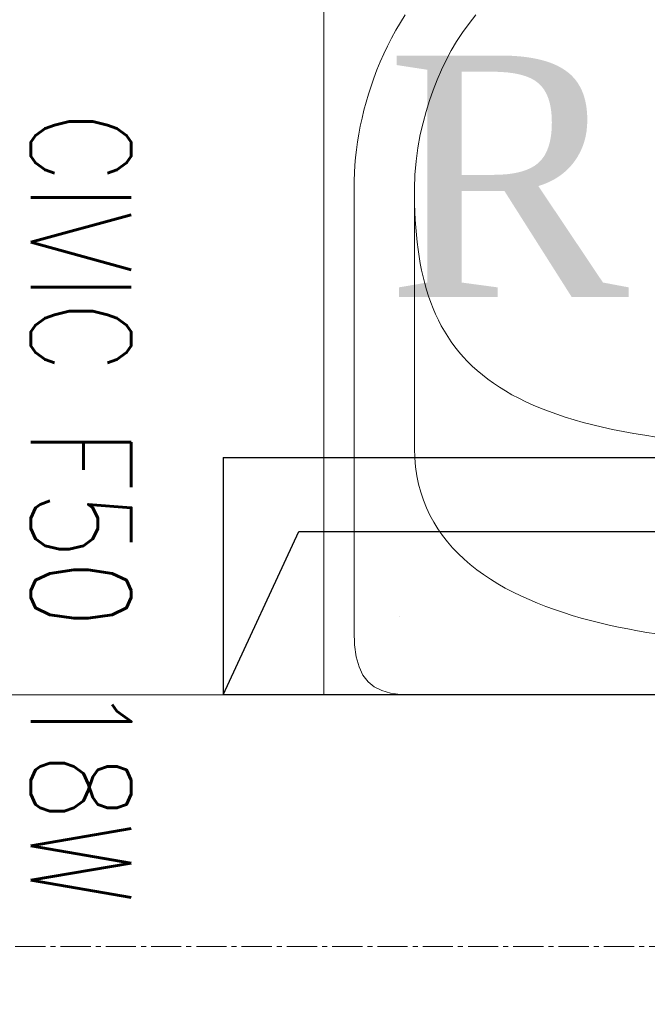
# Model space of a CAD drawing. Header units: centimetres. Extents: x 88729 to 133553, y -16225 to 14174.
# Tile 125 of 231: x 91534 to 91566, y -6864 to -6815. Entities that reach past the tile are written whole.
import ezdxf
from ezdxf.enums import TextEntityAlignment as Align

# ---------------------------------------------------------------- set-up
doc = ezdxf.new("R2010")
doc.units = ezdxf.units.CM
doc.linetypes.add('CENTER2', pattern=[1.125, 0.75, -0.125, 0.125, -0.125])
doc.layers.add('A-ARMATURA', color=252, linetype='Continuous', lineweight=5)
doc.layers.add('E_Istn_pozostaje', color=132, linetype='Continuous', lineweight=25)
for name, color, linetype in [('A-OS', 252, 'CENTER2'), ('A-SCIANY', 252, 'Continuous'), ('A-SUFITY', 252, 'Continuous'), ('E_opisy siły', 5, 'Continuous'), ('E_PODKLAD', 7, 'Continuous'), ('E_siła', 5, 'Continuous'), ('R-MET-IWE', 252, 'Continuous')]:
    doc.layers.add(name, color=color, linetype=linetype)
doc.styles.add('MM_050', font='romans.shx', dxfattribs={"width": 0.8, "height": 16})
doc.styles.add('old', font='BOOKOS.TTF')
doc.styles.get("Standard").update_dxf_attribs({"font": 'txt.shx'})

# ---------------------------------------------------------------- blocks, each defined once
blk = doc.blocks.new('RLX_F50_18W')
at = {"ltscale": 0.1}
for p, q in [((-5.9, -31.5), (-5.9, 31.5)), ((5.9, 31.5), (5.9, -31.5)), ((-2.224, -27.739), (-2.224, 0)), ((5.9, -31.5), (-2.224, -27.739)), ((-5.9, -31.5), (5.9, -31.5))]:
    blk.add_line(p, q, dxfattribs=at)
at = {"ltscale": 0.1, "insert": (-23.112, -36.07), "char_height": 5, "width": 57.67941, "attachment_point": 1, "style": 'MM_050'}
blk.add_mtext('CIVIC F50 18W', dxfattribs=at)
at = {"ltscale": 0.1, "flags": 9}
blk.add_attdef('RLXLUM', (0, 0), '', height=0.1, dxfattribs=at)
blk = doc.blocks.new('E_opis siły')
at = {"layer": 'E_siła', "linetype": 'Continuous', "ltscale": 0.5, "style": 'old', "flags": 4}
blk.add_attdef('OBWÓD', (0, 0), '', height=12, dxfattribs=at)
blk = doc.blocks.new('A$C3A7D2EB8')
at = {"layer": 'A-ARMATURA'}
blk.add_line((22.711, 16.627), (22.711, 16.627), dxfattribs=at)
for points in [[(-0.008, 20.535), (22.115, 20.535), (22.679, 20.513), (23.178, 20.443), (23.613, 20.319), (23.987, 20.133), (24.299, 19.879), (24.552, 19.551), (24.746, 19.142), (24.884, 18.645), (24.965, 18.054), (24.992, 17.362), (24.992, -4.665), (24.988, -5.035), (24.973, -5.409), (24.95, -5.788), (24.917, -6.171), (24.873, -6.557), (24.82, -6.947), (24.757, -7.339), (24.682, -7.734), (24.598, -8.13), (24.502, -8.528), (24.396, -8.927), (24.278, -9.327), (24.149, -9.727), (24.009, -10.127), (23.857, -10.526), (23.693, -10.925), (23.516, -11.322), (23.328, -11.717), (23.127, -12.111), (22.914, -12.502), (22.688, -12.89), (22.449, -13.274)], [(18.934, -13.264), (19.281, -12.832), (19.601, -12.393), (19.897, -11.945), (20.17, -11.487), (20.421, -11.017), (20.653, -10.536), (20.866, -10.041), (21.061, -9.531), (21.242, -9.005), (21.408, -8.462), (21.562, -7.901), (21.704, -7.32), (21.822, -6.649), (21.908, -5.987), (21.965, -5.32), (21.992, -4.636), (21.992, 8.296), (21.975, 8.758), (21.934, 9.206), (21.87, 9.64), (21.784, 10.059), (21.675, 10.464), (21.545, 10.855), (21.395, 11.232), (21.224, 11.596), (21.034, 11.947), (20.825, 12.286), (20.599, 12.611), (20.354, 12.924), (20.093, 13.225), (19.816, 13.514), (19.523, 13.792), (19.216, 14.058), (18.894, 14.312), (18.558, 14.556), (18.209, 14.789), (17.849, 15.012), (17.476, 15.224), (17.092, 15.427), (16.698, 15.619), (16.294, 15.802), (15.881, 15.976), (15.459, 16.141), (15.03, 16.297), (14.593, 16.445), (14.149, 16.584), (13.7, 16.715), (13.245, 16.838), (12.786, 16.954), (12.323, 17.063), (11.856, 17.164), (11.386, 17.258), (10.914, 17.346), (10.441, 17.427), (9.967, 17.503)], [(21.992, -4.665), (21.99, -4.259), (21.982, -3.86), (21.969, -3.468), (21.95, -3.082), (21.924, -2.703), (21.893, -2.331), (21.855, -1.966), (21.811, -1.607), (21.759, -1.255), (21.701, -0.909), (21.634, -0.57), (21.56, -0.238), (21.478, 0.088), (21.388, 0.407), (21.289, 0.719), (21.182, 1.025), (21.065, 1.325), (20.939, 1.617), (20.804, 1.904), (20.659, 2.184), (20.504, 2.457), (20.339, 2.724), (20.163, 2.985), (19.977, 3.239), (19.779, 3.486), (19.571, 3.727), (19.35, 3.962), (19.118, 4.191), (18.874, 4.413), (18.618, 4.629), (18.349, 4.838), (18.068, 5.041), (17.773, 5.238), (17.466, 5.428), (17.145, 5.613), (16.81, 5.79), (16.461, 5.962), (16.097, 6.128), (15.72, 6.287), (15.327, 6.44), (14.92, 6.587), (14.497, 6.728), (14.059, 6.862), (13.605, 6.991), (13.135, 7.113), (12.649, 7.229), (12.146, 7.339), (11.627, 7.443), (11.09, 7.541), (10.537, 7.633), (9.966, 7.719)]]:
    blk.add_lwpolyline(points, dxfattribs=at)
blk = doc.blocks.new('A$Ce817dbbb')
at = {"layer": 'A-OS', "color": 252, "lineweight": 9, "ltscale": 2}
blk.add_line((-2608.234, -17326.517), (3323.946, -17326.517), dxfattribs=at)
at = {"layer": 'A-SCIANY', "color": 252, "lineweight": 9, "ltscale": 3}
for p, q in [((374.104, -17314.017), (39.104, -17314.017)), ((39.104, -17314.017), (199.104, -17314.017))]:
    blk.add_line(p, q, dxfattribs=at)
at = {"layer": 'A-SUFITY', "lineweight": 0, "ltscale": 0.1}
blk.add_line((147.604, -17314.017), (147.604, -17091.017), dxfattribs=at)
at = {"layer": 'A-ARMATURA', "color": 252, "lineweight": 9, "rotation": 180}
blk.add_blockref('A$C3A7D2EB8', (174.096, -17293.482), dxfattribs=at)
at = {"layer": 'R-MET-IWE', "color": 252, "lineweight": 9, "width": 0.75}
for tag, rotation, p in [('0-', 90, (-1139.045, -4143.611)), ('0-', 90, (-1113.045, -4143.611)), ('0-', 90, (-1087.045, -4143.611)), ('2-', 90, (-796.045, -4143.611)), ('2-', 90, (-505.045, -4143.611)), ('0-', 90, (-480.045, -4143.611)), ('0-', 90, (-456.045, -4143.611)), ('2-', 90, (-166.045, -4143.611)), ('2-', 90, (-625.663, -4833.611)), ('2-', 90, (-599.663, -4833.611)), ('2-', 90, (-573.663, -4833.611)), ('0-', 180, (-2169.638, -4848.468)), ('0-', 180, (-2169.638, -4873.468)), ('0-', 180, (-2169.638, -4899.468)), ('-2', 90, (-1661.47, -4961.645)), ('-2', 90, (-1636.47, -4961.645)), ('0-', 270, (-1489.782, -4968.061)), ('0-', 270, (-1464.782, -4968.061)), ('0-', 270, (-1439.782, -4968.061)), ('0-', 270, (-1364.782, -4968.061)), ('0-', 270, (-1339.782, -4968.061)), ('0-', 270, (-1314.782, -4968.061)), ('0-', 270, (328.218, -4968.061)), ('0-', 270, (354.218, -4968.061)), ('0-', 270, (1256.218, -4968.061)), ('0-', 270, (1282.218, -4968.061)), ('0-', 90, (-513.045, -5496.611)), ('0-', 90, (-487.045, -5496.611)), ('K.S.-', 90, (-487.045, -5766.111)), ('0-', 90, (-513.045, -5766.111)), ('1-', 90, (-539.045, -6114.611)), ('0-', 90, (-513.045, -6114.611)), ('0-', 90, (-487.045, -6114.611)), ('0-', 90, (301.955, -6545.611)), ('0-', 90, (327.955, -6545.611)), ('0-', 90, (353.955, -6545.611)), ('0-', 90, (416.113, -6545.611)), ('0-', 90, (1255.955, -6545.611)), ('0-', 90, (1281.955, -6545.611)), ('1-', 90, (2382.955, -6845.611)), ('1-', 90, (2408.955, -6845.611)), ('1-', 90, (2434.955, -6845.611)), ('1-', 90, (2827.955, -6845.611)), ('1-', 90, (2853.955, -6845.611)), ('1-', 90, (2879.955, -6845.611)), ('<-2', 90, (-910.64, -10482.409)), ('2->', 90, (-718.146, -10854.38)), ('2->', 90, (-692.146, -10854.38)), ('2->', 90, (-744.146, -10870.803)), ('-0', 90, (-186.093, -12450.121)), ('1-', 90, (2264.472, -12866.38)), ('1-', 90, (2290.472, -12866.38)), ('1-', 90, (2316.472, -12866.38)), ('1-', 90, (2709.472, -12866.38)), ('1-', 90, (2735.472, -12866.38)), ('1-', 90, (2761.472, -12866.38)), ('<-KL', 90, (-700.012, -16780.913)), ('-0', 90, (-179.939, -18957.533)), ('0->', 90, (-1257.528, -23179.046)), ('0->', 90, (-1231.528, -23179.046)), ('0->', 90, (-1205.528, -23179.046)), ('0->', 90, (-600.528, -23179.046)), ('0->', 90, (-574.528, -23179.046)), ('0->', 90, (-1692.528, -24074.046)), ('0->', 90, (-1666.528, -24074.046)), ('0->', 90, (-1640.528, -24074.046)), ('0->', 90, (-1486.528, -24074.046)), ('0->', 90, (-1460.528, -24074.046)), ('0->', 90, (-1434.528, -24074.046)), ('<-0', 90, (-499.818, -24383.565)), ('<-0', 90, (-298.109, -24383.565)), ('<-0', 180, (-587.122, -25088.859)), ('<-0', 270, (-496.631, -25202.677)), ('<-0', 180, (-1353.253, -25419.359)), ('<-0', 180, (-1187.253, -25444.101)), ('<-0', 90, (-179.614, -25454.222)), ('<-0', 90, (-69.593, -26375.359)), ('<-0', 90, (-43.593, -26375.359))]:
    blk.add_attdef(tag, text='', height=17, rotation=rotation, dxfattribs=at).set_placement(p, align=Align.MIDDLE)
for tag, p in [('2-', (1424.812, -4179.204)), ('2-', (1424.812, -4205.204)), ('K.S.-', (-76.891, -4264.204)), ('KL-', (-613.132, -4292.185)), ('1-', (-613.132, -4312.185)), ('1-', (-613.132, -4332.185)), ('K.S.-', (1414.126, -4333.662)), ('0-', (-70.188, -4341.204)), ('0-', (469.812, -4341.204)), ('1-', (-613.132, -4352.185)), ('0-', (1424.812, -4361.204)), ('0-', (-70.188, -4367.204)), ('1-', (469.812, -4367.204)), ('0-', (1099.812, -4368.204)), ('2-', (1424.812, -4387.204)), ('1-', (-70.188, -4393.204)), ('1-', (469.812, -4393.204)), ('1-', (1099.812, -4394.204)), ('2-', (1424.812, -4413.204)), ('2-', (-70.188, -4419.204)), ('2-', (1099.812, -4420.204)), ('2-', (469.812, -4444.204)), ('K.S.-', (-76.891, -4445.204)), ('2-', (1099.812, -4446.204)), ('2-', (469.812, -4470.204)), ('2-', (-825.188, -4496.204)), ('2-', (-825.188, -4522.204)), ('2-', (-70.188, -4574.204)), ('2-', (-70.188, -4600.204)), ('K.S.-', (1089.126, -4600.662)), ('2-', (1099.812, -4653.204)), ('2-', (-70.188, -4669.204)), ('2-', (1099.812, -4679.204)), ('-1', (1806.777, -4690.779)), ('1-', (-70.188, -4695.204)), ('2-', (1099.812, -4705.204)), ('-1', (1806.777, -4716.295)), ('K.S.-', (-73.204, -4721.204)), ('-1', (1806.777, -4743.07)), ('FR-', (-70.188, -4747.204)), ('0-', (-1066.188, -6382.704)), ('0-', (-1066.188, -6408.704)), ('2-', (1729.812, -6586.204)), ('2-', (1729.812, -6612.204)), ('2-', (1729.812, -6638.204)), ('2-', (1729.812, -6664.204)), ('K.S.-', (469.812, -6788.204)), ('1-', (-962.188, -6915.204)), ('1-', (-460.188, -6923.204)), ('1-', (469.812, -6923.204)), ('2-', (1729.812, -6923.204)), ('2-', (1729.812, -6949.204)), ('1-', (-460.188, -6949.204)), ('1-', (469.812, -6949.204)), ('K.S.-', (2901.812, -6960.204)), ('2-', (1729.812, -6975.204)), ('2-', (1729.812, -7001.204)), ('2-', (-460.188, -7026.204)), ('0-', (469.812, -7026.204)), ('2-', (-460.188, -7052.204)), ('0-', (469.812, -7052.204)), ('2-', (-460.188, -7078.204)), ('2-', (469.812, -7078.204)), ('1-', (2901.812, -7088.204)), ('2-', (469.812, -7104.204)), ('1-', (2901.812, -7114.204)), ('0-', (1729.812, -7131.204)), ('2-', (-460.188, -7141.204)), ('0-', (1729.812, -7157.204)), ('2-', (-460.188, -7167.204)), ('2-', (469.812, -7181.204)), ('2-', (1729.812, -7183.204)), ('0-', (-460.188, -7193.204)), ('2-', (469.812, -7207.204)), ('2-', (1729.812, -7209.204)), ('K.S.-', (-470.874, -7217.662)), ('2-', (469.812, -7233.204)), ('2-', (1729.812, -7235.204)), ('1-', (-460.188, -7245.204)), ('2-', (469.812, -7259.204)), ('2-', (1729.812, -7261.204)), ('2-', (1729.812, -7287.204)), ('2-', (-460.188, -7297.204)), ('2->', (-943.671, -10542.973)), ('-1', (1688.294, -10711.548)), ('-1', (1688.294, -10737.548)), ('-1', (1688.294, -10763.548)), ('<-2', (1685.551, -12605.392)), ('2->', (1611.329, -12636.472)), ('2->', (1611.329, -12658.973)), ('2->', (1590.766, -12684.973)), ('K.S.-', (2783.329, -12980.973)), ('2->', (-578.671, -13046.973)), ('2->', (-578.671, -13072.973)), ('<-2', (-476.881, -13105.942)), ('1-', (2783.329, -13108.973)), ('1-', (2783.329, -13134.973)), ('<-1', (-610.787, -16857.829)), ('<-1', (-610.787, -16877.829)), ('<-1', (1688.294, -17218.96)), ('<-1', (1688.294, -17244.96)), ('<-1', (1688.294, -17270.96)), ('<-1', (-478.914, -18553.429)), ('<-0', (-2287.983, -23879.575)), ('<-0', (-2287.983, -23905.575)), ('<-0', (-2287.983, -23931.575)), ('<-0', (-343.077, -24738.183)), ('<-0', (-478.914, -25059.683))]:
    blk.add_attdef(tag, text='', height=17, dxfattribs=at).set_placement(p, align=Align.MIDDLE)

msp = doc.modelspace()

# ---------------------------------------------------------------- block references
at = {"layer": 'E_Istn_pozostaje', "rotation": 270.0000738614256}
msp.add_blockref('RLX_F50_18W', (91575.978, -6842.726), dxfattribs=at)
at = {"layer": 'E_opisy siły', "linetype": 'Continuous'}
ref = msp.add_blockref('E_opis siły', (91612.988, -6828.845, -250), dxfattribs=dict(at, xscale=-1))
ref.add_attrib('OBWÓD', 'R1/39', (91552.567, -6828.845, -250), dxfattribs={"color": 3, "linetype": 'Continuous', "ltscale": 0.5, "height": 12, "style": 'old'})
at = {"layer": 'E_PODKLAD'}
msp.add_blockref('A$Ce817dbbb', (91401.874, 10465.391), dxfattribs=at)

doc.saveas('drawing.dxf')
